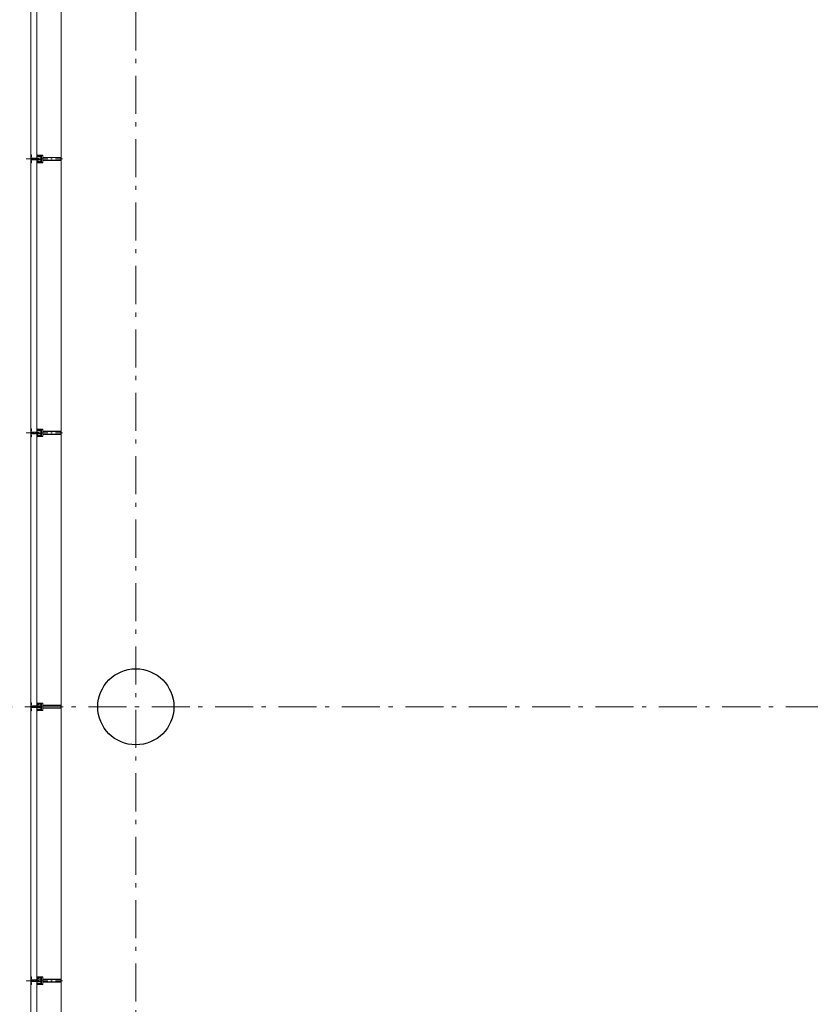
# Model space of a CAD drawing. Header units: millimetres. Extents: x 274611 to 749520, y 175257 to 298905.
# Tile 67 of 251: x 549363 to 554559, y 196498 to 202967. Entities that reach past the tile are written whole.
import ezdxf

# ---------------------------------------------------------------- set-up
doc = ezdxf.new("R2010")
doc.units = ezdxf.units.MM
doc.header["$LTSCALE"] = 400
for name, pattern in [('STYLE_06', [1.041641, 0.625, -0.208282, 0.069427, -0.138931]), ('STYLE_15', [0.240945, 0.11811, -0.059055, 0.004724, -0.059055]), ('STYLE_16', [0.177165, 0.11811, -0.059055])]:
    doc.linetypes.add(name, pattern=pattern)
for name, color, linetype, lineweight in [('Buitenkozijnen', 140, 'Continuous', 15), ('mat-beton (ihwg)', 5, 'Continuous', 25), ('None', 7, 'Continuous', 9)]:
    doc.layers.add(name, color=color, linetype=linetype, lineweight=lineweight)

# ---------------------------------------------------------------- blocks, each defined once
blk = doc.blocks.new('Kolom O 500')
at = {"layer": 'mat-beton (ihwg)', "lineweight": 25}
blk.add_circle((0, 0), 250, dxfattribs=at)
blk = doc.blocks.new('*U96')
at = {"layer": 'None', "color": 8, "lineweight": 5, "flags": 128}
for points in [[(-5, -154.3), (-5, -154.3, 0.414214), (-5.5, -154.8), (-5.5, -172.5), (-5.5, -172.5, 0.414214), (-5, -173), (-4, -173), (-4, -173, 0.414214), (-3.5, -172.5), (-3.5, -172.5, 0.414214), (-4, -172), (-4.5, -172), (-4.5, -168.8), (-4.5, -168.8, -0.414214), (-4, -168.3), (-2.7, -168.3), (-2.7, -168.3, 0.221695), (-1.9, -167.9), (-0.8, -166.5), (-0.8, -166.5, -0.466308), (0.8, -166.5), (2, -167.9), (2, -167.9, 0.221695), (2.7, -168.3), (4, -168.3), (4, -168.3, -0.414214), (4.5, -168.8), (4.5, -172), (4, -172), (4, -172, 0.414214), (3.5, -172.5), (3.5, -172.5, 0.414214), (4, -173), (5, -173), (5, -173, 0.414214), (5.5, -172.5), (5.5, -154.8), (5.5, -154.8, 0.414214), (5, -154.3), (4.7, -154.3), (4.7, -155), (4.7, -155, -0.414214), (4.4, -155.3), (4.1, -155.3), (4.1, -155.3, -0.414214), (3.3, -154.5), (3.3, -150.6), (3.3, -150.6, -0.414214), (4.1, -149.8), (4.4, -149.8), (4.4, -149.8, -0.414214), (4.7, -150.1), (4.7, -150.8), (5, -150.8), (5, -150.8, 0.414214), (5.5, -150.3), (5.5, -137.6), (5.5, -137.6, 0.351868), (5.3, -137.3), (5.3, -137.3, 0.351868), (4.9, -137.5), (4.1, -139.2), (4.1, -139.2, 0.314902), (4.2, -139.4), (4.5, -139.7), (4.5, -139.7, -0.198912), (4.5, -139.9), (4.5, -140.1), (4.5, -140.1, -0.198912), (4.5, -140.3), (4.2, -140.6), (4.2, -140.6, 0.414214), (4.2, -140.8), (4.5, -141.1), (4.5, -141.1, -0.198912), (4.5, -141.3), (4.5, -141.5), (4.5, -141.5, -0.198912), (4.5, -141.7), (4.2, -142), (4.2, -142, 0.414214), (4.2, -142.2), (4.5, -142.5), (4.5, -142.5, -0.198912), (4.5, -142.7), (4.5, -143.2), (4.5, -143.2, -0.087489), (4.5, -143.3), (4.2, -144.1), (4.2, -148.5), (4.2, -148.5, -0.414214), (3.9, -148.8), (-3.9, -148.8), (-3.9, -148.8, -0.414214), (-4.2, -148.5), (-4.2, -144.1), (-4.5, -143.3), (-4.5, -143.3, -0.087489), (-4.5, -143.2), (-4.5, -142.7), (-4.5, -142.7, -0.198912), (-4.4, -142.5), (-4.1, -142.2), (-4.1, -142.2, 0.414214), (-4.1, -142), (-4.4, -141.7), (-4.4, -141.7, -0.198912), (-4.5, -141.5), (-4.5, -141.3), (-4.5, -141.3, -0.198912), (-4.4, -141.1), (-4.1, -140.8), (-4.1, -140.8, 0.414214), (-4.1, -140.6), (-4.4, -140.3), (-4.4, -140.3, -0.198912), (-4.5, -140.1), (-4.5, -139.9), (-4.5, -139.9, -0.198912), (-4.4, -139.7), (-4.1, -139.4), (-4.1, -139.4, 0.314902), (-4.1, -139.2), (-4.9, -137.5), (-4.9, -137.5, 0.351868), (-5.3, -137.3), (-5.3, -137.3, 0.351868), (-5.5, -137.6), (-5.5, -150.3), (-5.5, -150.3, 0.414214), (-5, -150.8), (-4.7, -150.8), (-4.7, -150.1), (-4.7, -150.1, -0.414214), (-4.4, -149.8), (-4.1, -149.8), (-4.1, -149.8, -0.414214), (-3.3, -150.6), (-3.3, -154.5), (-3.3, -154.5, -0.414214), (-4.1, -155.3), (-4.4, -155.3), (-4.4, -155.3, -0.414214), (-4.7, -155), (-4.7, -154.3)], [(-4.5, -161.7, -0.414214), (-4, -161.2), (-2.7, -161.2), (-2.7, -161.2, 0.414214), (-2.5, -161), (-2.5, -160.4), (-2.5, -160.4, 0.414214), (-2.7, -160.2), (-4, -160.2), (-4, -160.2, -0.414214), (-4.5, -159.7), (-4.5, -156.8), (-4.5, -156.8, -0.414214), (-4, -156.3), (4, -156.3), (4, -156.3, -0.414214), (4.5, -156.8), (4.5, -159.7), (4.5, -159.7, -0.414214), (4, -160.2), (2.7, -160.2), (2.7, -160.2, 0.414214), (2.5, -160.4), (2.5, -161), (2.5, -161, 0.414214), (2.7, -161.2), (4, -161.2), (4, -161.2, -0.414214), (4.5, -161.7), (4.5, -166.8), (4.5, -166.8, -0.414214), (4, -167.3), (3, -167.3), (3, -167.3, -0.221695), (2.6, -167.1), (1.5, -165.9), (1.5, -165.9, 0.466308), (-1.5, -165.9), (-2.6, -167.1), (-2.6, -167.1, -0.221695), (-2.9, -167.3), (-4, -167.3), (-4, -167.3, -0.414214), (-4.5, -166.8), (-4.5, -161.7)], [(-1.8, -149.8, 0.414214), (-2.3, -150.3), (-2.3, -155.1), (-2.3, -155.1, 0.414214), (-2.1, -155.3), (2.1, -155.3), (2.1, -155.3, 0.414214), (2.3, -155.1), (2.3, -150.3), (2.3, -150.3, 0.414214), (1.8, -149.8), (-1.8, -149.8)]]:
    blk.add_lwpolyline(points, format="xyb", close=True, dxfattribs=at)
blk = doc.blocks.new('*U97')
at = {"layer": 'None', "color": 8, "lineweight": 5, "flags": 128}
for points in [[(-13.5, -182.8), (-13.5, -181.9), (-14.5, -181.1), (-14.5, -181.1, 0.36397), (-14.9, -181.1), (-14.9, -181.1), (-15.4, -181.5), (-15.4, -181.5, -0.36397), (-15.8, -181.5), (-15.8, -181.5), (-16.3, -181.1), (-16.3, -181.1, 0.36397), (-16.7, -181.1), (-16.7, -181.1), (-17.2, -181.5), (-17.2, -181.5, -0.36397), (-17.6, -181.5), (-17.6, -181.5), (-18.1, -181.1), (-18.1, -181.1, 0.36397), (-18.5, -181.1), (-18.5, -181.1), (-19, -181.5), (-19, -181.5, -0.36397), (-19.4, -181.5), (-19.4, -181.5), (-19.9, -181.1), (-19.9, -181.1, 0.36397), (-20.3, -181.1), (-20.3, -181.1), (-20.8, -181.5), (-20.8, -181.5, -0.36397), (-21.2, -181.5), (-21.2, -181.5), (-21.7, -181.1), (-21.7, -181.1, 0.36397), (-22.1, -181.1), (-22.1, -181.1), (-22.4, -181.3), (-23.2, -181.3), (-23.5, -181.1), (-23.5, -181.1, 0.36397), (-23.9, -181.1), (-23.9, -181.1), (-24.2, -181.3), (-24.5, -181.3), (-24.5, -181.3, -0.267949), (-24.8, -181.2), (-24.8, -181.2), (-24.9, -180.9), (-24.9, -180.9, 0.339454), (-25.3, -180.7), (-25.3, -180.7, 0.339454), (-25.5, -181), (-25.5, -181), (-25.5, -184.4), (-25.5, -184.4, 0.414214), (-25.2, -184.7), (-25.2, -184.7), (-24.3, -184.7), (-24.3, -184.7, 0.414214), (-24, -184.4), (-24, -184.4), (-24, -182.7), (-24, -182.7, 0.236068), (-24.1, -182.5), (-24.1, -182.5), (-24.1, -182.5, -0.548276), (-24, -182.2), (-24, -182.2, -0.548276), (-23.8, -182.4), (-23.8, -182.4), (-23.8, -182.4, 0.250388), (-23.6, -182.3), (-23.6, -182.3), (-22.8, -182.3), (-22.8, -182.3, -0.414214), (-22.5, -182.6), (-22.5, -182.6), (-22.5, -183.3), (-22.5, -183.3, 0.414214), (-22.2, -183.6), (-22.2, -183.6), (-22, -183.6), (-22, -183.6, 0.131652), (-21.8, -183.5), (-21.8, -183.5), (-20.5, -182.8), (-13.5, -182.8)], [(-6, -180.7), (-6, -180.7, -0.388879), (-8.7, -183.2), (-8.7, -183.2), (-20.4, -183.2), (-21.6, -183.9), (-22.9, -183.9), (-22.9, -182.7), (-23.8, -182.7), (-23.8, -184.8), (23.8, -184.8), (23.8, -182.7), (22.9, -182.7), (22.9, -183.9), (21.7, -183.9), (20.4, -183.2), (8.7, -183.2), (8.7, -183.2, -0.388879), (6, -180.7), (6, -180.7), (5.3, -173.2), (2.5, -173.2), (2.5, -171.2), (-2.5, -171.2), (-2.5, -173.2), (-5.3, -173.2), (-6, -180.7)], [(13.5, -182.8), (13.5, -181.9), (14.5, -181.1), (14.5, -181.1, -0.36397), (14.9, -181.1), (14.9, -181.1), (15.4, -181.5), (15.4, -181.5, 0.36397), (15.8, -181.5), (15.8, -181.5), (16.3, -181.1), (16.3, -181.1, -0.36397), (16.7, -181.1), (16.7, -181.1), (17.2, -181.5), (17.2, -181.5, 0.36397), (17.6, -181.5), (17.6, -181.5), (18.1, -181.1), (18.1, -181.1, -0.36397), (18.5, -181.1), (18.5, -181.1), (19, -181.5), (19, -181.5, 0.36397), (19.4, -181.5), (19.4, -181.5), (19.9, -181.1), (19.9, -181.1, -0.36397), (20.3, -181.1), (20.3, -181.1), (20.8, -181.5), (20.8, -181.5, 0.36397), (21.2, -181.5), (21.2, -181.5), (21.7, -181.1), (21.7, -181.1, -0.36397), (22.1, -181.1), (22.1, -181.1), (22.4, -181.3), (23.2, -181.3), (23.5, -181.1), (23.5, -181.1, -0.36397), (23.9, -181.1), (23.9, -181.1), (24.2, -181.3), (24.5, -181.3), (24.5, -181.3, 0.267949), (24.8, -181.2), (24.8, -181.2), (25, -180.9), (25, -180.9, -0.339454), (25.3, -180.7), (25.3, -180.7, -0.339454), (25.5, -181), (25.5, -181), (25.5, -184.4), (25.5, -184.4, -0.414214), (25.2, -184.7), (25.2, -184.7), (24.3, -184.7), (24.3, -184.7, -0.414214), (24, -184.4), (24, -184.4), (24, -182.7), (24, -182.7, -0.236068), (24.1, -182.5), (24.1, -182.5), (24.1, -182.5, 0.548276), (24.1, -182.2), (24.1, -182.2, 0.548276), (23.9, -182.4), (23.9, -182.4), (23.9, -182.4, -0.250388), (23.6, -182.3), (23.6, -182.3), (22.8, -182.3), (22.8, -182.3, 0.414214), (22.5, -182.6), (22.5, -182.6), (22.5, -183.3), (22.5, -183.3, -0.414214), (22.2, -183.6), (22.2, -183.6), (22, -183.6), (22, -183.6, -0.131652), (21.8, -183.5), (21.8, -183.5), (20.5, -182.8), (13.5, -182.8)]]:
    blk.add_lwpolyline(points, format="xyb", close=True, dxfattribs=at)
blk = doc.blocks.new('verticale stijl 150x50 UV')
at = {"layer": 'None', "color": 8, "linetype": 'STYLE_15', "lineweight": 5}
blk.add_line((0, -216), (0, 35), dxfattribs=at)
at = {"layer": 'None', "color": 8, "lineweight": 5}
for p, q in [((-21.6, -126.9), (-21.6, -126.9)), ((-21.6, -127.7), (-21.6, -127.7)), ((-21.6, -128.5), (-21.6, -128.5)), ((-21.6, -129.3), (-21.6, -129.3)), ((-20.7, -126.5), (-20.7, -126.5)), ((-20.7, -128.9), (-20.7, -128.9)), ((-19.9, -126.1), (-19.9, -126.1)), ((-19.1, -126.5), (-19.1, -126.5)), ((-19.1, -127.3), (-19.1, -127.3)), ((-19.1, -128.9), (-19.1, -128.9)), ((-18.3, -127.7), (-18.3, -127.7)), ((-18.3, -128.5), (-18.3, -128.5)), ((-18.3, -129.3), (-18.3, -129.3)), ((-25.6, -142.7), (-25.6, -142.7)), ((-25.6, -144.4), (-25.6, -144.4)), ((-24.8, -133.4), (-24.8, -133.4)), ((-24.8, -134.2), (-24.8, -134.2)), ((-24.8, -135), (-24.8, -135)), ((-24.8, -135.8), (-24.8, -135.8)), ((-24.8, -136.6), (-24.8, -136.6)), ((-24.8, -137.4), (-24.8, -137.4)), ((-24.8, -138.3), (-24.8, -138.3)), ((-24.8, -139.1), (-24.8, -139.1)), ((-24.8, -139.9), (-24.8, -139.9)), ((-24.8, -140.7), (-24.8, -140.7)), ((-24.8, -141.5), (-24.8, -141.5)), ((-24.8, -142.3), (-24.8, -142.3)), ((-24.8, -143.1), (-24.8, -143.1)), ((-24.8, -144.8), (-24.8, -144.8)), ((-24, -133), (-24, -133)), ((-24, -133.8), (-24, -133.8)), ((-24, -134.6), (-24, -134.6)), ((-24, -135.4), (-24, -135.4)), ((-24, -136.2), (-24, -136.2)), ((-24, -137), (-24, -137)), ((-24, -137.9), (-24, -137.9)), ((-24, -138.7), (-24, -138.7)), ((-24, -139.5), (-24, -139.5)), ((-24, -140.3), (-24, -140.3)), ((-24, -141.1), (-24, -141.1)), ((-24, -141.9), (-24, -141.9)), ((-24, -142.7), (-24, -142.7)), ((-24, -144.4), (-24, -144.4)), ((-23.2, -133.4), (-23.2, -133.4)), ((-23.2, -134.2), (-23.2, -134.2)), ((-23.2, -135), (-23.2, -135)), ((-23.2, -135.8), (-23.2, -135.8)), ((-23.2, -136.6), (-23.2, -136.6)), ((-23.2, -137.4), (-23.2, -137.4)), ((-23.2, -138.3), (-23.2, -138.3)), ((-23.2, -139.1), (-23.2, -139.1)), ((-23.2, -139.9), (-23.2, -139.9)), ((-23.2, -140.7), (-23.2, -140.7)), ((-23.2, -141.5), (-23.2, -141.5)), ((-23.2, -144.8), (-23.2, -144.8)), ((-22.4, -133), (-22.4, -133)), ((-22.4, -133.8), (-22.4, -133.8)), ((-22.4, -134.6), (-22.4, -134.6)), ((-22.4, -140.3), (-22.4, -140.3)), ((-22.4, -141.1), (-22.4, -141.1)), ((-22.4, -144.4), (-22.4, -144.4)), ((-21.6, -130.1), (-21.6, -130.1)), ((-21.6, -130.9), (-21.6, -130.9)), ((-21.6, -131.8), (-21.6, -131.8)), ((-21.6, -132.6), (-21.6, -132.6)), ((-21.6, -133.4), (-21.6, -133.4)), ((-21.6, -134.2), (-21.6, -134.2)), ((-21.6, -135), (-21.6, -135)), ((-21.6, -139.9), (-21.6, -139.9)), ((-21.6, -140.7), (-21.6, -140.7)), ((-21.6, -141.5), (-21.6, -141.5)), ((-21.6, -144.8), (-21.6, -144.8)), ((-20.7, -129.7), (-20.7, -129.7)), ((-20.7, -130.5), (-20.7, -130.5)), ((-20.7, -131.4), (-20.7, -131.4)), ((-20.7, -132.2), (-20.7, -132.2)), ((-20.7, -133), (-20.7, -133)), ((-20.7, -133.8), (-20.7, -133.8)), ((-20.7, -134.6), (-20.7, -134.6)), ((-20.7, -135.4), (-20.7, -135.4)), ((-20.7, -136.2), (-20.7, -136.2)), ((-20.7, -137), (-20.7, -137)), ((-20.7, -137.9), (-20.7, -137.9)), ((-20.7, -138.7), (-20.7, -138.7)), ((-20.7, -139.5), (-20.7, -139.5)), ((-20.7, -140.3), (-20.7, -140.3)), ((-20.7, -141.1), (-20.7, -141.1)), ((-20.7, -144.4), (-20.7, -144.4)), ((-19.9, -130.1), (-19.9, -130.1)), ((-19.9, -130.9), (-19.9, -130.9)), ((-19.9, -131.8), (-19.9, -131.8)), ((-19.9, -132.6), (-19.9, -132.6)), ((-19.9, -133.4), (-19.9, -133.4)), ((-19.9, -134.2), (-19.9, -134.2)), ((-19.9, -135), (-19.9, -135)), ((-19.9, -135.8), (-19.9, -135.8)), ((-19.9, -136.6), (-19.9, -136.6)), ((-19.9, -137.4), (-19.9, -137.4)), ((-19.9, -138.3), (-19.9, -138.3)), ((-19.9, -139.1), (-19.9, -139.1)), ((-19.9, -139.9), (-19.9, -139.9)), ((-19.9, -140.7), (-19.9, -140.7)), ((-19.9, -141.5), (-19.9, -141.5)), ((-19.9, -142.3), (-19.9, -142.3)), ((-19.9, -143.1), (-19.9, -143.1)), ((-19.9, -143.9), (-19.9, -143.9)), ((-19.1, -129.7), (-19.1, -129.7)), ((-19.1, -130.5), (-19.1, -130.5)), ((-19.1, -131.4), (-19.1, -131.4)), ((-19.1, -132.2), (-19.1, -132.2)), ((-19.1, -133), (-19.1, -133)), ((-19.1, -133.8), (-19.1, -133.8)), ((-19.1, -134.6), (-19.1, -134.6)), ((-19.1, -140.3), (-19.1, -140.3)), ((-19.1, -141.1), (-19.1, -141.1)), ((-19.1, -141.9), (-19.1, -141.9)), ((-18.3, -133.4), (-18.3, -133.4)), ((-18.3, -134.2), (-18.3, -134.2)), ((-18.3, -135), (-18.3, -135)), ((-18.3, -139.9), (-18.3, -139.9)), ((-18.3, -140.7), (-18.3, -140.7)), ((-18.3, -141.5), (-18.3, -141.5)), ((-18.3, -142.3), (-18.3, -142.3)), ((-17.5, -133), (-17.5, -133)), ((-17.5, -133.8), (-17.5, -133.8)), ((-17.5, -134.6), (-17.5, -134.6)), ((-17.5, -135.4), (-17.5, -135.4)), ((-17.5, -136.2), (-17.5, -136.2)), ((-17.5, -137), (-17.5, -137)), ((-17.5, -137.9), (-17.5, -137.9)), ((-17.5, -138.7), (-17.5, -138.7)), ((-17.5, -139.5), (-17.5, -139.5)), ((-17.5, -140.3), (-17.5, -140.3)), ((-17.5, -141.1), (-17.5, -141.1)), ((-17.5, -141.9), (-17.5, -141.9)), ((-17.5, -142.7), (-17.5, -142.7)), ((-16.7, -133.4), (-16.7, -133.4)), ((-16.7, -134.2), (-16.7, -134.2)), ((-16.7, -135), (-16.7, -135)), ((-16.7, -135.8), (-16.7, -135.8)), ((-16.7, -136.6), (-16.7, -136.6)), ((-16.7, -137.4), (-16.7, -137.4)), ((-16.7, -138.3), (-16.7, -138.3)), ((-16.7, -139.1), (-16.7, -139.1)), ((-16.7, -139.9), (-16.7, -139.9)), ((-16.7, -140.7), (-16.7, -140.7)), ((-16.7, -141.5), (-16.7, -141.5)), ((-16.7, -142.3), (-16.7, -142.3)), ((-16.7, -143.1), (-16.7, -143.1)), ((-15.9, -141.1), (-15.9, -141.1)), ((-15.9, -141.9), (-15.9, -141.9)), ((-15.9, -142.7), (-15.9, -142.7)), ((-15.9, -144.4), (-15.9, -144.4)), ((-15.1, -142.3), (-15.1, -142.3)), ((-15.1, -143.1), (-15.1, -143.1)), ((-15.1, -143.9), (-15.1, -143.9)), ((-15.1, -144.8), (-15.1, -144.8)), ((-14.2, -141.9), (-14.2, -141.9)), ((-14.2, -142.7), (-14.2, -142.7)), ((-14.2, -143.5), (-14.2, -143.5)), ((-14.2, -144.4), (-14.2, -144.4)), ((-13.4, -143.1), (-13.4, -143.1)), ((-13.4, -143.9), (-13.4, -143.9))]:
    blk.add_line(p, q, dxfattribs=at)
at = {"layer": 'None', "color": 8, "linetype": 'STYLE_16', "lineweight": 5}
for p, q in [((-2.2, -155.1), (0, -154.5)), ((-2.2, -156.7), (-2.2, -155.1)), ((-1.5, -156.9), (-1.5, -155)), ((-1, -157), (-1, -155.1)), ((2.3, -155.1), (0, -154.5)), ((1, -157), (1, -155.1)), ((1.5, -156.9), (1.5, -155)), ((2.3, -156.7), (2.3, -155.1))]:
    blk.add_line(p, q, dxfattribs=at)
at = {"layer": 'None', "color": 8, "linetype": 'Continuous', "lineweight": 5, "flags": 128}
for points in [[(-10, 15.4), (10, 15.4), (10, -104.8), (25, -104.8), (25, -116.8), (-25, -116.8), (-25, -104.8), (-10, -104.8)], [(-8, 13.4), (-8, -104.8), (8, -104.8), (8, 13.4)], [(8, -106.8), (-8, -106.8), (-23, -106.8), (-23, -114.8), (23, -114.8), (23, -106.8)]]:
    blk.add_lwpolyline(points, close=True, dxfattribs=at)
at = {"layer": 'None', "color": 8, "lineweight": 5, "flags": 128}
for points in [[(-14.8, -144.8), (-14.8, -144.8, 0.390793), (-13.2, -143.5), (-13.2, -143.5, 0.390793), (-14.4, -141.8), (-14.4, -141.8, -0.352623), (-16, -139.9), (-16, -133.1), (-16, -133.1, 0.414214), (-16.3, -132.8), (-17.6, -132.8), (-18.1, -133), (-18.1, -133, -0.520293), (-18.3, -132.8), (-18.3, -130.1), (-18.2, -130), (-18.2, -128), (-18.2, -128, -0.577863), (-18.1, -127.7), (-18, -127.7), (-18, -127.7, 0.366605), (-17.7, -127.5), (-17.7, -127.5, 0.366605), (-17.9, -127.1), (-17.9, -127.1, -0.130834), (-19.2, -126.1), (-19.2, -126.1, 0.439074), (-20.7, -126.1), (-20.7, -126.1, -0.133252), (-22, -127.1), (-22, -127.1, 0.366605), (-22.2, -127.5), (-22.2, -127.5, 0.366605), (-21.9, -127.7), (-21.8, -127.7), (-21.8, -127.7, -0.577455), (-21.8, -128), (-21.8, -130), (-21.6, -130.1), (-21.6, -132.8), (-21.6, -132.8, -0.52048), (-21.9, -133), (-22.4, -132.8), (-24.7, -132.8), (-24.7, -132.8, 0.414214), (-25, -133.1), (-25, -140.9), (-25, -140.9, -0.255976), (-25.9, -142.6), (-25.9, -142.6, 0.749676), (-25.3, -144.8), (-21.2, -144.8), (-21.2, -144.8, 0.414214), (-19.2, -142.8), (-19.2, -142.8, -0.402808), (-18.7, -142.3), (-18.7, -142.3, -0.402808), (-18.2, -142.8), (-18.2, -142.8, 0.233259), (-18, -143.1), (-14.6, -143.6), (-14.6, -143.6, -0.419014), (-14.5, -143.7), (-14.5, -143.7, -0.419014), (-14.6, -143.8), (-16, -143.8), (-16, -143.8, 0.414214), (-16.5, -144.3), (-16.5, -144.3, 0.414214), (-16, -144.8)], [(25, -132.6), (25, -116.8), (23.1, -116.8), (-23.1, -116.8), (-25, -116.8), (-25, -132.6), (-22.1, -132.6), (-22.1, -128), (-22.6, -128), (-22.6, -126.6), (-22.1, -126.6), (-22.1, -124.7), (-21.9, -124.5), (-21.9, -120.3), (-21.9, -120.3, -0.414214), (-20.2, -118.6), (-20.1, -118.6), (-20.1, -118.6, -0.414214), (-18.4, -120.3), (-18.4, -124.5), (-18.2, -124.7), (-18.2, -126.6), (-17.7, -126.6), (-17.7, -128), (-18.2, -128), (-18.2, -132.6), (-16.3, -132.6), (-16.3, -119.8), (-16.3, -119.8, -0.414214), (-15.1, -118.6), (-15.1, -118.6), (-6.5, -118.6), (-6.5, -118.6, -0.414214), (-5.3, -119.8), (-5.3, -136.8), (-3.9, -136.8), (-3.9, -139.6), (-4.3, -140), (-3.9, -140.4), (-3.9, -141), (-4.3, -141.4), (-3.9, -141.8), (-3.9, -142.4), (-4.3, -142.8), (-3.9, -143.8), (-3.9, -148.6), (-2.2, -148.6), (-2.2, -137.8), (-2.2, -137.8, -0.414214), (0, -135.6), (0, -135.6), (0, -135.6, -0.414214), (2.2, -137.8), (2.2, -148.6), (3.9, -148.6), (3.9, -143.8), (4.3, -142.8), (3.9, -142.4), (3.9, -141.8), (4.3, -141.4), (3.9, -141), (3.9, -140.4), (4.3, -140), (3.9, -139.6), (3.9, -136.8), (5.4, -136.8), (5.4, -119.8), (5.4, -119.8, -0.414214), (6.6, -118.6), (6.6, -118.6), (15.1, -118.6), (15.1, -118.6, -0.414214), (16.3, -119.8), (16.3, -132.6), (18.2, -132.6), (18.2, -128), (17.7, -128), (17.7, -126.6), (18.2, -126.6), (18.2, -124.7), (18.5, -124.5), (18.5, -120.3), (18.5, -120.3, -0.414214), (20.2, -118.6), (20.2, -118.6), (20.2, -118.6, -0.414214), (21.9, -120.3), (21.9, -124.5), (22.1, -124.7), (22.1, -126.6), (22.6, -126.6), (22.6, -128), (22.1, -128), (22.1, -132.6)], [(-21, -127.8, -0.29188), (-20.8, -127.3), (-20.3, -126.9), (-20.3, -126.9, -0.344328), (-19.7, -126.9), (-19.2, -127.3), (-19.2, -127.3, -0.29188), (-19, -127.8), (-19.4, -129.5), (-19.4, -129.5, -0.348796), (-20, -130), (-20, -130, -0.348796), (-20.6, -129.5), (-21, -127.8)], [(14.8, -144.8), (14.8, -144.8, -0.390793), (13.3, -143.5), (13.3, -143.5, -0.390793), (14.4, -141.8), (14.4, -141.8, 0.352623), (16, -139.9), (16, -133.1), (16, -133.1, -0.414214), (16.3, -132.8), (17.6, -132.8), (18.1, -133), (18.1, -133, 0.520293), (18.4, -132.8), (18.4, -130.1), (18.2, -130), (18.2, -128), (18.2, -128, 0.577863), (18.2, -127.7), (18.1, -127.7), (18.1, -127.7, -0.366605), (17.8, -127.5), (17.8, -127.5, -0.366605), (18, -127.1), (18, -127.1, 0.130834), (19.3, -126.1), (19.3, -126.1, -0.439074), (20.7, -126.1), (20.7, -126.1, 0.133252), (22.1, -127.1), (22.1, -127.1, -0.366605), (22.3, -127.5), (22.3, -127.5, -0.366605), (22, -127.7), (21.9, -127.7), (21.9, -127.7, 0.577455), (21.8, -128), (21.8, -130), (21.7, -130.1), (21.7, -132.8), (21.7, -132.8, 0.52048), (21.9, -133), (22.4, -132.8), (24.7, -132.8), (24.7, -132.8, -0.414214), (25, -133.1), (25, -140.9), (25, -140.9, 0.255976), (25.9, -142.6), (25.9, -142.6, -0.749676), (25.3, -144.8), (21.2, -144.8), (21.2, -144.8, -0.414214), (19.2, -142.8), (19.2, -142.8, 0.402808), (18.7, -142.3), (18.7, -142.3, 0.402808), (18.2, -142.8), (18.2, -142.8, -0.233259), (18, -143.1), (14.6, -143.6), (14.6, -143.6, 0.419014), (14.5, -143.7), (14.5, -143.7, 0.419014), (14.6, -143.8), (16, -143.8), (16, -143.8, -0.414214), (16.5, -144.3), (16.5, -144.3, -0.414214), (16, -144.8)], [(21, -127.8, 0.29188), (20.8, -127.3), (20.3, -126.9), (20.3, -126.9, 0.344328), (19.7, -126.9), (19.2, -127.3), (19.2, -127.3, 0.29188), (19, -127.8), (19.4, -129.5), (19.4, -129.5, 0.348796), (20, -130), (20, -130, 0.348796), (20.6, -129.5), (21, -127.8)], [(-23.2, -141.6), (-23.2, -141.6, 0.418874), (-23.7, -142.1), (-23.7, -142.1, -0.396568), (-25.3, -143.4), (-25.3, -143.4, 0.437017), (-25.7, -143.7), (-25.7, -143.7, 0.437017), (-25.4, -144), (-21.9, -144), (-21.9, -144, 0.263556), (-20.2, -143), (-20.2, -143, 0.552342), (-20.8, -141.8)], [(-23, -135.9), (-23, -135.9, -0.414214), (-22.1, -135), (-22.1, -135, -0.414214), (-21.3, -135.9), (-21.3, -138.8), (-21.3, -138.8, -0.414214), (-22.1, -139.6), (-22.1, -139.6, -0.414214), (-23, -138.8)], [(-18.8, -139.6, -0.414214), (-19.7, -138.8), (-19.7, -135.9), (-19.7, -135.9, -0.414214), (-18.8, -135), (-18.8, -135, -0.414214), (-18, -135.9), (-18, -138.8), (-18, -138.8, -0.414214), (-18.8, -139.6)], [(0, -157.1), (0, -157.1, -0.163834), (-4.3, -155.6), (-4.3, -155.6), (-4.3, -155.6, -0.234469), (-4.7, -154.8), (-4.7, -154.8), (-4.7, -153.6), (4.8, -153.6), (4.8, -154.8), (4.8, -154.8, -0.234469), (4.4, -155.6), (4.4, -155.6), (4.4, -155.6, -0.163834), (0, -157.1), (0, -157.1)], [(18.9, -139.6, 0.414214), (19.7, -138.8), (19.7, -135.9), (19.7, -135.9, 0.414214), (18.9, -135), (18.9, -135, 0.414214), (18, -135.9), (18, -138.8), (18, -138.8, 0.414214), (18.9, -139.6)], [(23.2, -141.6), (23.2, -141.6, -0.418874), (23.7, -142.1), (23.7, -142.1, 0.396568), (25.3, -143.4), (25.3, -143.4, -0.437017), (25.7, -143.7), (25.7, -143.7, -0.437017), (25.4, -144), (21.9, -144), (21.9, -144, -0.263556), (20.2, -143), (20.2, -143, -0.552342), (20.8, -141.8)], [(23, -135.9), (23, -135.9, 0.414214), (22.2, -135), (22.2, -135, 0.414214), (21.3, -135.9), (21.3, -138.8), (21.3, -138.8, 0.414214), (22.2, -139.6), (22.2, -139.6, 0.414214), (23, -138.8)]]:
    blk.add_lwpolyline(points, format="xyb", close=True, dxfattribs=at)
blk.add_lwpolyline([(4, -118.6), (4, -134.3), (-4, -134.3), (-4, -118.6)], close=True, dxfattribs=at)
at = {"layer": 'None', "color": 8, "linetype": 'STYLE_16', "lineweight": 5}
for centre, radius, start, end in [((-1.6, -158.4), 3.38, 79.33567, 100.66433), ((0, -163.2), 8.16, 82.95849, 97.04151), ((0, -160.4), 3.5, 73.41492, 106.58508), ((1.6, -158.4), 3.38, 79.33567, 100.66433)]:
    blk.add_arc(centre, radius, start, end, dxfattribs=at)
at = {"layer": 'None', "color": 7}
for name in ['*U97', '*U96']:
    blk.add_blockref(name, (0, 0), dxfattribs=at)

msp = doc.modelspace()

# ---------------------------------------------------------------- linework, layer by layer
at = {"layer": 'Buitenkozijnen', "color": 43, "linetype": 'Continuous', "lineweight": 9}
msp.add_line((549636.28099, 191276.98879), (549636.28099, 213488.96592), dxfattribs=at)
at = {"layer": 'Buitenkozijnen', "color": 140, "linetype": 'Continuous', "lineweight": 15}
for p, q in [((549436.28099, 213471.78879), (549436.28099, 191265.43522)), ((549476.28099, 213471.78879), (549476.28099, 191265.43522))]:
    msp.add_line(p, q, dxfattribs=at)
at = {"layer": 'None', "color": 43, "linetype": 'STYLE_06', "lineweight": 9}
for p, q in [((550126.28099, 181932.18879), (550126.28099, 214177.82265)), ((581730.22162, 198452.18879), (548010.32099, 198452.18879))]:
    msp.add_line(p, q, dxfattribs=at)

# ---------------------------------------------------------------- block references
at = {"layer": 'Buitenkozijnen', "color": 7, "xscale": -1, "rotation": 270.0000000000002}
for p in [(549620.90499, 202052.17669), (549620.90499, 200252.17669), (549620.90499, 198452.17669), (549620.90499, 196652.17669)]:
    msp.add_blockref('verticale stijl 150x50 UV', p, dxfattribs=at)
at = {"layer": 'Buitenkozijnen', "color": 7}
msp.add_blockref('Kolom O 500', (550126.28099, 198452.18879), dxfattribs=at)

doc.saveas('drawing.dxf')
